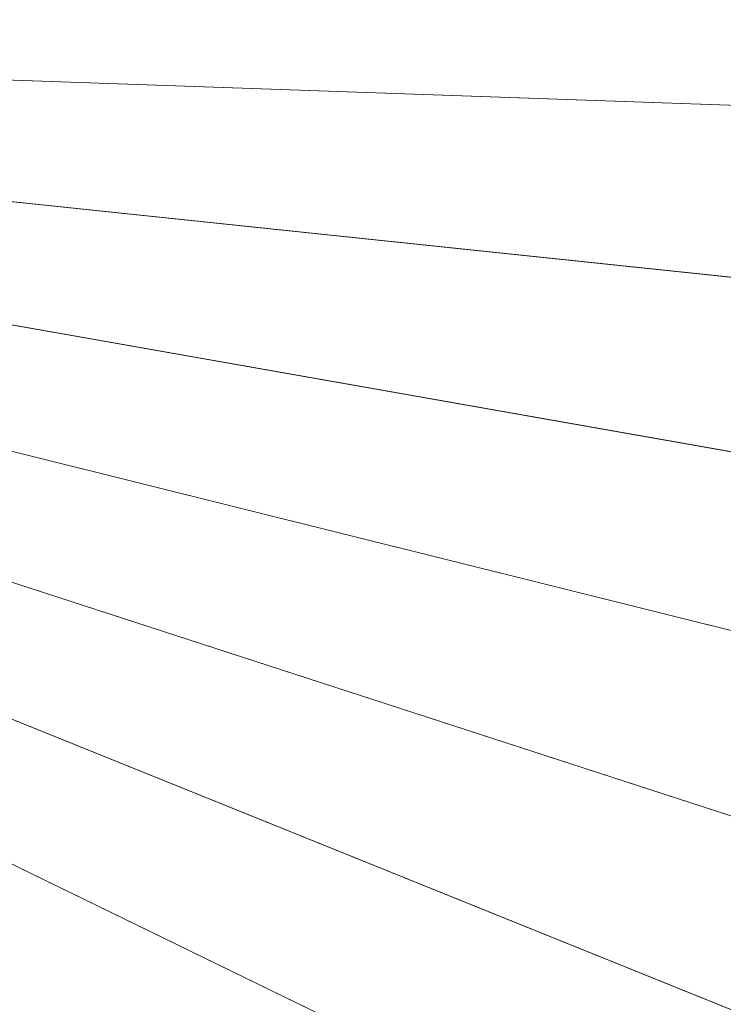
# Model space of a CAD drawing. Header units: millimetres. Extents: x -219 to 220, y -220 to 220.
# Tile 128 of 146: x 122 to 171, y -69 to 0. Entities that reach past the tile are written whole.
import ezdxf

# ---------------------------------------------------------------- set-up
doc = ezdxf.new("R2010")
doc.units = ezdxf.units.MM
doc.layers.add('LUCIDO_1', color=1, linetype='Continuous', lineweight=20, true_color=0xff0000)
doc.layers.add('Nessuna', color=7, linetype='Continuous', lineweight=9)

# ---------------------------------------------------------------- blocks, each defined once
blk = doc.blocks.new('Group-1')
at = {"layer": 'Nessuna', "color": 7, "linetype": 'Continuous', "lineweight": 9, "transparency": 33554687}
for points in [[(201.511, 6.982, -79.962), (201.511, -7.064, -79.962), (51.461, -1.824, -89.301), (51.461, 1.742, -89.301)], [(51.461, 1.742, -69.262), (51.461, -1.824, -69.262), (186.21, -6.53, -60.875), (186.21, 6.448, -60.875)], [(51.461, -1.824, -69.262), (51.212, -5.383, -69.262), (185.305, -19.476, -60.875), (186.21, -6.53, -60.875)], [(201.511, -7.064, -79.962), (200.532, -21.077, -79.962), (51.212, -5.383, -89.301), (51.461, -1.824, -89.301)], [(51.212, -5.383, -69.262), (50.716, -8.915, -69.262), (183.499, -32.328, -60.875), (185.305, -19.476, -60.875)], [(200.532, -21.077, -79.962), (198.577, -34.986, -79.962), (50.716, -8.915, -89.301), (51.212, -5.383, -89.301)], [(50.716, -8.915, -69.262), (49.974, -12.403, -69.262), (180.801, -45.022, -60.875), (183.499, -32.328, -60.875)], [(198.577, -34.986, -79.962), (195.656, -48.726, -79.962), (49.974, -12.403, -89.301), (50.716, -8.915, -89.301)], [(49.974, -12.403, -69.262), (48.991, -15.832, -69.262), (177.223, -57.497, -60.875), (180.801, -45.022, -60.875)], [(195.656, -48.726, -79.962), (191.785, -62.228, -79.962), (48.991, -15.832, -89.301), (49.974, -12.403, -89.301)], [(48.991, -15.832, -69.262), (47.771, -19.184, -69.262), (172.785, -69.692, -60.875), (177.223, -57.497, -60.875)], [(191.785, -62.228, -79.962), (186.98, -75.428, -79.962), (47.771, -19.184, -89.301), (48.991, -15.832, -89.301)], [(47.771, -19.184, -69.262), (46.321, -22.442, -69.262), (167.506, -81.548, -60.875), (172.785, -69.692, -60.875)], [(186.98, -75.428, -79.962), (181.267, -88.26, -79.962), (46.321, -22.442, -89.301), (47.771, -19.184, -89.301)], [(46.321, -22.442, -69.262), (44.646, -25.591, -69.262), (161.414, -93.007, -60.875), (167.506, -81.548, -60.875)], [(181.267, -88.26, -79.962), (174.673, -100.662, -79.962), (44.646, -25.591, -89.301), (46.321, -22.442, -89.301)], [(44.646, -25.591, -69.262), (42.756, -28.616, -69.262), (154.536, -104.013, -60.875), (161.414, -93.007, -60.875)], [(174.673, -100.662, -79.962), (167.229, -112.574, -79.962), (42.756, -28.616, -89.301), (44.646, -25.591, -89.301)], [(42.756, -28.616, -69.262), (40.66, -31.501, -69.262), (146.908, -114.512, -60.875), (154.536, -104.013, -60.875)], [(167.229, -112.574, -79.962), (158.973, -123.938, -79.962), (40.66, -31.501, -89.301), (42.756, -28.616, -89.301)], [(40.66, -31.501, -69.262), (38.367, -34.234, -69.262), (138.566, -124.453, -60.875), (146.908, -114.512, -60.875)], [(158.973, -123.938, -79.962), (149.944, -134.698, -79.962), (38.367, -34.234, -89.301), (40.66, -31.501, -89.301)], [(38.367, -34.234, -69.262), (35.889, -36.799, -69.262), (129.551, -133.789, -60.875), (138.566, -124.453, -60.875)], [(149.944, -134.698, -79.962), (140.187, -144.802, -79.962), (35.889, -36.799, -89.301), (38.367, -34.234, -89.301)], [(35.889, -36.799, -69.262), (33.239, -39.186, -69.262), (119.907, -142.473, -60.875), (129.551, -133.789, -60.875)], [(140.187, -144.802, -79.962), (129.748, -154.201, -79.962), (33.239, -39.186, -89.301), (35.889, -36.799, -89.301)], [(129.748, -154.201, -79.962), (118.679, -162.849, -79.962), (30.428, -41.382, -89.301), (33.239, -39.186, -89.301)]]:
    blk.add_3dface(points, dxfattribs=at)

msp = doc.modelspace()

# ---------------------------------------------------------------- block references
at = {"layer": 'LUCIDO_1', "color": 7, "transparency": 33554687}
msp.add_blockref('Group-1', (0, 0), dxfattribs=at)

doc.saveas('drawing.dxf')
